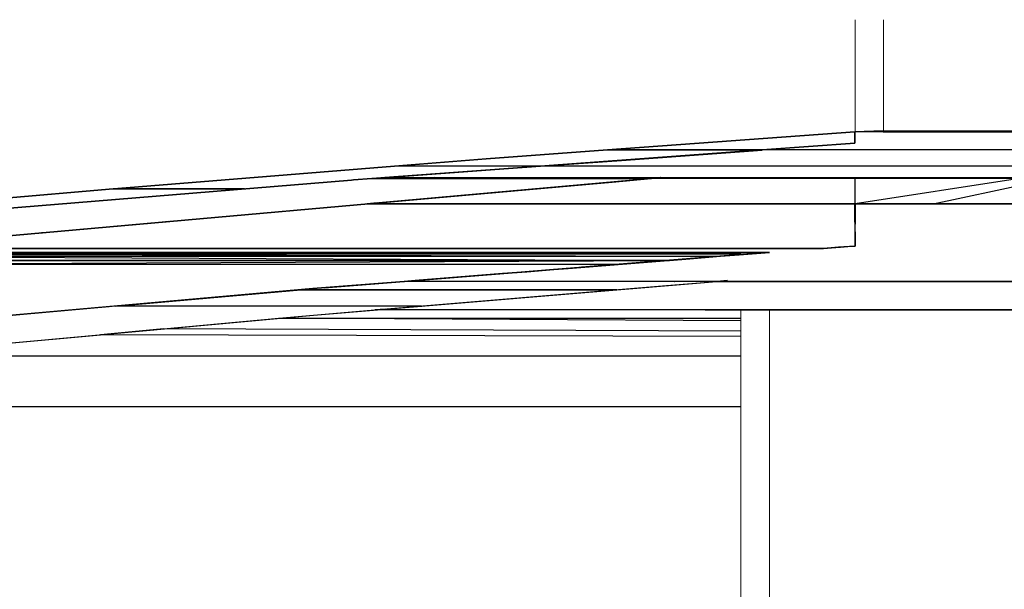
# Model space of a CAD drawing. Header units: millimetres. Extents: x 61846 to 198573, y 13020 to 52988.
# Tile 211 of 240: x 181744 to 183469, y 25806 to 26803. Entities that reach past the tile are written whole.
import ezdxf

# ---------------------------------------------------------------- set-up
doc = ezdxf.new("R2010")
doc.units = ezdxf.units.MM
for name, color, linetype, lineweight in [('A-ROOF', 132, 'Continuous', 35), ('A-WALL', 113, 'Continuous', 25), ('S-BEAM', 12, 'Continuous', 35)]:
    doc.layers.add(name, color=color, linetype=linetype, lineweight=lineweight)

# ---------------------------------------------------------------- blocks, each defined once
blk = doc.blocks.new('28_PBT_SF_toneeltoren_dakboog_28_PBT_SF_toneeltoren_dakboog as R - 28_PBT_SF_toneeltoren_dakboog_28_PBT_SF_toneeltoren_dakboog as R-332845-GZ lierenkamer 3')
at = {"layer": 'S-BEAM', "color": 250, "lineweight": 25}
for p, q in [((-47560, 26375.5), (-46213, 26375.5)), ((-47546.7, 26125.9), (-46004.8, 26125.9))]:
    blk.add_line(p, q, dxfattribs=at)
blk = doc.blocks.new('TadP_A_CON_CONSTRUCTIE_rvt-5-GZ lierenkamer 3')
at = {"layer": 'S-BEAM', "color": 10, "lineweight": 18}
blk.add_blockref('28_PBT_SF_toneeltoren_dakboog_28_PBT_SF_toneeltoren_dakboog as R - 28_PBT_SF_toneeltoren_dakboog_28_PBT_SF_toneeltoren_dakboog as R-332845-GZ lierenkamer 3', (0, 0), dxfattribs=at)
blk = doc.blocks.new('22_NOAHH_Wand_Wand-x 2786535 - 22_NOAHH_Wand_Wand-x 2786535-161330-GZ lierenkamer 3')
at = {"layer": 'A-WALL', "color": 130, "lineweight": 13}
for p, q in [((-46004.8, 26392), (-46004.8, 26395.9)), ((-46004.8, 25440), (-46004.8, 26295.2)), ((-45954.8, 26295.2), (-45954.8, 25440)), ((-46004.8, 24910), (-46004.8, 24980)), ((-45954.8, 24980), (-45954.8, 24910))]:
    blk.add_line(p, q, dxfattribs=at)
blk = doc.blocks.new('22_NOAHH_Wand_Wand-x 2787012 - 22_NOAHH_Wand_Wand-x 2-161423-GZ lierenkamer 3')
at = {"layer": 'A-WALL', "lineweight": 13}
blk.add_line((-44417.6, 24910), (-45360, 24910), dxfattribs=at)
blk = doc.blocks.new('22_NOAHH_Wand_Wand-x 2787012 - 22_NOAHH_Wand_Wand-x 2787012-161387-GZ lierenkamer 3')
at = {"layer": 'A-WALL', "color": 130, "lineweight": 13}
for p, q in [((-45954.8, 25440), (-45954.8, 26295.2)), ((-45954.8, 24910), (-45954.8, 24980)), ((-44417.6, 24910), (-45360, 24910))]:
    blk.add_line(p, q, dxfattribs=at)
blk.add_blockref('22_NOAHH_Wand_Wand-x 2787012 - 22_NOAHH_Wand_Wand-x 2-161423-GZ lierenkamer 3', (0, 0))
blk = doc.blocks.new('27_NOAHH_Dak_Dak-x 2803383 - 27_10_Metaal_Aluminium-162742-GZ lierenkamer 3')
at = {"layer": 'A-ROOF', "color": 250, "lineweight": 25}
for p, q in [((-45804.8, 26587.2), (-45804.8, 26607.2)), ((-45804.8, 26587.2), (-45804.8, 26607.2)), ((-45755.5, 26607.2), (-45310, 26607.2)), ((-45755.5, 26607.2), (-45310, 26607.2)), ((-45310, 26607.2), (-45310, 26575.3)), ((-45310, 26607.2), (-45310, 26575.3)), ((-46214.3, 26557.1), (-45967.5, 26575.2)), ((-45967.5, 26575.2), (-46214.3, 26557.1)), ((-45310, 26575.3), (-45966.8, 26575.3)), ((-45310, 26575.3), (-45966.8, 26575.3)), ((-45310, 26575.3), (-45310, 26546.8)), ((-45310, 26546.8), (-45310, 26575.3)), ((-46214.3, 26557.1), (-46355.8, 26546.8)), ((-46355.8, 26546.8), (-46214.3, 26557.1)), ((-46628.9, 26526.8), (-46355.8, 26546.8)), ((-46355.8, 26546.8), (-46628.9, 26526.8)), ((-46355.8, 26546.8), (-46628.9, 26526.8)), ((-45310, 26546.8), (-46355.8, 26546.8)), ((-45310, 26526.8), (-45310, 26546.8)), ((-46628.9, 26526.8), (-45310, 26526.8))]:
    blk.add_line(p, q, dxfattribs=at)
blk = doc.blocks.new('27_NOAHH_Dak_Dak-x 2803383 - 21_10_Hout-162738-GZ lierenkamer 3')
at = {"layer": 'A-ROOF', "color": 250, "lineweight": 25}
for p, q in [((-46161.6, 26525.3), (-46659.2, 26480.9)), ((-46161.6, 26525.3), (-46145.4, 26526.8)), ((-46145.4, 26526.8), (-46161.6, 26525.3)), ((-45310, 26525.3), (-46161.6, 26525.3)), ((-45310, 26480.9), (-45310, 26525.3)), ((-46659.2, 26480.9), (-45310, 26480.9))]:
    blk.add_line(p, q, dxfattribs=at)
blk = doc.blocks.new('27_NOAHH_Dak_Dak-x 2803383 - 27_10_Kunststof-162734-GZ lierenkamer 3')
at = {"layer": 'A-ROOF', "color": 250, "lineweight": 25}
for p, q in [((-45516.6, 26525.3), (-45804.8, 26480.9)), ((-45804.8, 26480.9), (-45804.8, 26525.3)), ((-45668.1, 26480.9), (-45459.5, 26525.3)), ((-45668.1, 26480.9), (-45804.8, 26480.9)), ((-45804.8, 26480.9), (-45804.8, 26451.8)), ((-45804.8, 26480.9), (-45804.8, 26451.8)), ((-45804.8, 26480.9), (-45804.8, 26451.8)), ((-45804.8, 26451.8), (-45804.8, 26480.9)), ((-45804.8, 26480.9), (-45668.1, 26480.9)), ((-45310, 26480.9), (-45668.1, 26480.9)), ((-45668.1, 26480.9), (-45310, 26480.9)), ((-45804.8, 26451.7), (-45804.8, 26451.8)), ((-45804.8, 26451.8), (-45804.8, 26451.8)), ((-45804.8, 26451.7), (-45804.8, 26451.8)), ((-45804.8, 26451.7), (-45804.8, 26451.8)), ((-45804.8, 26451.8), (-45804.8, 26451.8)), ((-45804.8, 26451.4), (-45804.8, 26451.7)), ((-45804.8, 26451.7), (-45804.8, 26450.7)), ((-45804.8, 26451.4), (-45804.8, 26451.7)), ((-45804.8, 26450.7), (-45804.8, 26451.4)), ((-45804.8, 26450.7), (-45804.8, 26451.4)), ((-45804.8, 26445.3), (-45804.8, 26450.7)), ((-45804.8, 26431.8), (-45804.8, 26450.7)), ((-45804.8, 26450.7), (-45804.8, 26445.3)), ((-45804.8, 26445.3), (-45804.8, 26450.7)), ((-45804.8, 26431.8), (-45804.8, 26445.3)), ((-45804.8, 26431.8), (-45804.8, 26445.3)), ((-45804.8, 26431.8), (-45804.8, 26445.3)), ((-45804.8, 26431.7), (-45804.8, 26431.8)), ((-45804.8, 26431.8), (-45804.8, 26431.8)), ((-45804.8, 26431.7), (-45804.8, 26431.8)), ((-45804.8, 26431.7), (-45804.8, 26431.8)), ((-45804.8, 26431.8), (-45804.8, 26431.8)), ((-45804.8, 26422), (-45804.8, 26431.7)), ((-45804.8, 26431.7), (-45804.8, 26407.1)), ((-45804.8, 26431.7), (-45804.8, 26422)), ((-45804.8, 26422), (-45804.8, 26431.7)), ((-45804.8, 26407.1), (-45804.8, 26422)), ((-45804.8, 26407.1), (-45804.8, 26422)), ((-45804.8, 26407.1), (-45804.8, 26422)), ((-47601.1, 26395.9), (-46640.2, 26395.9)), ((-46640.2, 26395.9), (-47601.1, 26395.9)), ((-47530.3, 26402.9), (-46647.1, 26402.9)), ((-47530.3, 26402.9), (-46647.1, 26402.9)), ((-46647.1, 26402.9), (-45860.4, 26402.9)), ((-46647.1, 26402.9), (-45860.4, 26402.9)), ((-46640.2, 26395.9), (-45954.8, 26395.9)), ((-45954.8, 26395.9), (-46640.2, 26395.9)), ((-45954.8, 26395.9), (-46007.9, 26391.7)), ((-46007.9, 26391.7), (-45954.8, 26395.9)), ((-45860.4, 26402.9), (-45846.1, 26404)), ((-45860.4, 26402.9), (-45846.1, 26404)), ((-45846.1, 26404), (-45830.5, 26405.2)), ((-45846.1, 26404), (-45830.5, 26405.2)), ((-45830.5, 26405.2), (-45817.7, 26406.1)), ((-45830.5, 26405.2), (-45817.7, 26406.1)), ((-45817.7, 26406.1), (-45804.8, 26407.1)), ((-45817.7, 26406.1), (-45804.8, 26407.1)), ((-46131.9, 26381.9), (-46190.1, 26377.3)), ((-46190.1, 26377.3), (-46131.9, 26381.9)), ((-46131.3, 26381.9), (-46131.9, 26381.9)), ((-46131.9, 26381.9), (-46131.3, 26381.9)), ((-46130.1, 26382), (-46131.3, 26381.9)), ((-46131.3, 26381.9), (-46130.1, 26382)), ((-46101.4, 26384.3), (-46130.1, 26382)), ((-46130.1, 26382), (-46101.4, 26384.3)), ((-46040.5, 26389.1), (-46101.4, 26384.3)), ((-46101.4, 26384.3), (-46040.5, 26389.1)), ((-46007.9, 26391.7), (-46040.5, 26389.1)), ((-46040.5, 26389.1), (-46007.9, 26391.7)), ((-46379.7, 26362.2), (-46422.5, 26358.8)), ((-46422.5, 26358.9), (-46379.7, 26362.2)), ((-46332.8, 26366), (-46379.7, 26362.2)), ((-46379.7, 26362.2), (-46332.8, 26366)), ((-46307.6, 26368), (-46332.8, 26366)), ((-46332.8, 26366), (-46307.6, 26368)), ((-46212.3, 26375.5), (-46307.6, 26368)), ((-46307.6, 26368), (-46212.3, 26375.5)), ((-46212.3, 26375.5), (-46190.1, 26377.3)), ((-46212.3, 26375.5), (-46190.1, 26377.3)), ((-46594.2, 26345.2), (-46574.8, 26346.8)), ((-46594.2, 26345.2), (-46574.8, 26346.8)), ((-46594.2, 26345.2), (-46574.8, 26346.8)), ((-46574.8, 26346.8), (-46572.3, 26347)), ((-46574.8, 26346.8), (-46572.3, 26347)), ((-46436.4, 26357.8), (-46572.3, 26347)), ((-46572.3, 26347), (-46436.4, 26357.8)), ((-46436.4, 26357.8), (-46422.5, 26358.9)), ((-46422.5, 26358.8), (-46436.4, 26357.8)), ((-46121.5, 26345.2), (-46121.4, 26345.2)), ((-46121.4, 26345.2), (-46121.5, 26345.2)), ((-46047.5, 26345.2), (-45310, 26345.2)), ((-45310, 26345.2), (-46047.5, 26345.2))]:
    blk.add_line(p, q, dxfattribs=at)
blk = doc.blocks.new('27_NOAHH_Dak_Dak-x 2803383 - 27_10_Metaal_Aluminium-162730-GZ lierenkamer 3')
at = {"layer": 'A-ROOF', "color": 250, "lineweight": 25}
for p, q in [((-46135.3, 26337.9), (-46046.9, 26345.2)), ((-46135.3, 26337.9), (-46046.9, 26345.2)), ((-46028.5, 26346.8), (-46046.9, 26345.2)), ((-46046.9, 26345.2), (-45995.8, 26345.2)), ((-46046.9, 26345.2), (-45995.8, 26345.2)), ((-45310, 26345.2), (-45995.8, 26345.2)), ((-45995.8, 26345.2), (-45310, 26345.2)), ((-46646.5, 26295.2), (-46135.3, 26337.9)), ((-46646.5, 26295.2), (-46135.3, 26337.9)), ((-46627.4, 26296.8), (-46646.5, 26295.2)), ((-46067.4, 26295.2), (-46646.5, 26295.2)), ((-46067.4, 26295.2), (-46646.5, 26295.2)), ((-46067.4, 26295.2), (-45310, 26295.2)), ((-45310, 26295.2), (-46067.4, 26295.2))]:
    blk.add_line(p, q, dxfattribs=at)
blk = doc.blocks.new('27_NOAHH_Dak_Dak-x 2803383 - 27_10_Metaal-162725-GZ lierenkamer 3')
at = {"layer": 'A-ROOF', "color": 250, "lineweight": 25}
for p, q in [((-45754.8, 26608.5), (-45310, 26608.5)), ((-45754.8, 26608.5), (-45754.8, 26607.2)), ((-45754.8, 26607.2), (-45310, 26607.2)), ((-45310, 26608.5), (-45310, 26607.2))]:
    blk.add_line(p, q, dxfattribs=at)
blk = doc.blocks.new('27_NOAHH_Dak_Dak-x 2803383 - 27_NOAHH_Dak_Dak-x 2803383-162722-GZ lierenkamer 3')
for name in ['27_NOAHH_Dak_Dak-x 2803383 - 27_10_Metaal_Aluminium-162742-GZ lierenkamer 3', '27_NOAHH_Dak_Dak-x 2803383 - 27_10_Metaal-162725-GZ lierenkamer 3', '27_NOAHH_Dak_Dak-x 2803383 - 27_10_Kunststof-162734-GZ lierenkamer 3', '27_NOAHH_Dak_Dak-x 2803383 - 21_10_Hout-162738-GZ lierenkamer 3', '27_NOAHH_Dak_Dak-x 2803383 - 27_10_Metaal_Aluminium-162730-GZ lierenkamer 3']:
    blk.add_blockref(name, (0, 0))
blk = doc.blocks.new('27_NOAHH_Dak_Dak-x 2835671 - 27_10_Metaal_Aluminium-163077-GZ lierenkamer 3')
at = {"layer": 'A-ROOF', "color": 250, "lineweight": 25}
for p, q in [((-46238.7, 26575.3), (-45805.5, 26607.2)), ((-45805.5, 26607.2), (-46238.7, 26575.3)), ((-45805.5, 26607.2), (-45805.5, 26587.2)), ((-45805.5, 26587.2), (-45805.5, 26607.2)), ((-45805.5, 26587.2), (-45967.5, 26575.3)), ((-45967.5, 26575.3), (-45805.5, 26587.2)), ((-46238.7, 26575.3), (-46451.3, 26559.6)), ((-46451.3, 26559.6), (-46238.7, 26575.3)), ((-45967.5, 26575.3), (-46356.4, 26546.8)), ((-46356.4, 26546.8), (-45967.5, 26575.3)), ((-45967.5, 26575.3), (-46238.7, 26575.3)), ((-46238.7, 26575.3), (-45967.5, 26575.3)), ((-46611.6, 26546.8), (-46451.3, 26559.6)), ((-46451.3, 26559.6), (-46611.6, 26546.8)), ((-46611.6, 26546.8), (-47096.8, 26507.9)), ((-46611.6, 26546.8), (-47096.8, 26507.9)), ((-47096.8, 26507.9), (-46611.6, 26546.8)), ((-46683.8, 26522.8), (-46356.4, 26546.8)), ((-46356.4, 26546.8), (-46611.6, 26546.8)), ((-47561.4, 26450.7), (-46683.8, 26522.8)), ((-47096.8, 26507.9), (-47742, 26451.8)), ((-47104.9, 26507.2), (-47742, 26451.8)), ((-47742, 26451.8), (-47104.9, 26507.2)), ((-47096.8, 26507.9), (-47104.9, 26507.2)), ((-47104.9, 26507.2), (-47096.8, 26507.9)), ((-47104.9, 26507.2), (-46874.7, 26507.2)), ((-46874.7, 26507.2), (-47104.9, 26507.2))]:
    blk.add_line(p, q, dxfattribs=at)
blk = doc.blocks.new('27_NOAHH_Dak_Dak-x 2835671 - 21_10_Hout-163069-GZ lierenkamer 3')
at = {"layer": 'A-ROOF', "color": 250, "lineweight": 25}
for p, q in [((-46356.4, 26546.8), (-46651.6, 26525.1)), ((-46356.4, 26546.8), (-46649.3, 26525.3)), ((-46649.3, 26525.3), (-46412.1, 26542.7)), ((-46356.4, 26546.8), (-46412.1, 26542.7)), ((-46687, 26522.5), (-47549, 26451.7)), ((-47549, 26451.7), (-46687, 26522.5)), ((-46691.1, 26522.2), (-46687, 26522.5)), ((-46691, 26522.2), (-46687, 26522.5)), ((-46683.8, 26522.8), (-46687, 26522.5)), ((-46687, 26522.5), (-46683.8, 26522.8)), ((-46687, 26522.5), (-46687, 26522.5)), ((-46687, 26522.5), (-46687, 26522.5)), ((-46651.6, 26525.1), (-46683.8, 26522.8)), ((-46683.8, 26522.8), (-46651.6, 26525.1)), ((-46683.8, 26522.8), (-46683.8, 26522.8)), ((-46683.8, 26522.8), (-46683.8, 26522.8)), ((-46649.3, 26525.3), (-46651.6, 26525.1)), ((-46651.6, 26525.1), (-46649.3, 26525.3)), ((-46592.6, 26526.8), (-46649.3, 26525.3)), ((-46649.3, 26525.3), (-46593, 26525.3)), ((-46649.3, 26525.3), (-46593, 26525.3)), ((-46540.9, 26526.8), (-46593, 26525.3)), ((-46162.2, 26525.3), (-46593, 26525.3)), ((-46593, 26525.3), (-46162.2, 26525.3)), ((-46296.7, 26513.3), (-46230.5, 26519.2)), ((-46230.5, 26519.2), (-46296.7, 26513.3)), ((-46230.5, 26519.2), (-46162.2, 26525.3)), ((-46162.2, 26525.3), (-46230.5, 26519.2)), ((-46146, 26526.8), (-46162.2, 26525.3)), ((-47508.6, 26405.2), (-46296.7, 26513.3)), ((-46296.7, 26513.3), (-47508.6, 26405.2)), ((-47561.4, 26450.7), (-47550.6, 26451.6)), ((-47561.4, 26450.7), (-47550.6, 26451.6)), ((-47560.1, 26425.6), (-47561.4, 26450.7)), ((-47560.1, 26425.6), (-47561.4, 26450.7)), ((-47549, 26451.7), (-47550.6, 26451.6)), ((-47550.6, 26451.6), (-47549, 26451.7)), ((-47560.1, 26425.6), (-47558.9, 26402.9)), ((-47558.9, 26402.9), (-47560.1, 26425.6)), ((-47558.9, 26402.9), (-47545.5, 26402.9)), ((-47558.9, 26402.9), (-47558.9, 26402.2)), ((-47545.5, 26402.9), (-47558.9, 26402.9)), ((-47558.9, 26402.2), (-47558.8, 26400.7)), ((-47533.5, 26402.9), (-47545.5, 26402.9)), ((-47533.5, 26402.9), (-47545.5, 26402.9)), ((-47522.9, 26403.9), (-47533.5, 26402.9)), ((-47522.9, 26403.9), (-47533.5, 26402.9)), ((-47508.6, 26405.2), (-47522.9, 26403.9)), ((-47508.6, 26405.2), (-47522.9, 26403.9))]:
    blk.add_line(p, q, dxfattribs=at)
blk = doc.blocks.new('27_NOAHH_Dak_Dak-x 2835671 - 27_10_Kunststof-163065-GZ lierenkamer 3')
at = {"layer": 'A-ROOF', "color": 250, "lineweight": 25}
for p, q in [((-45805.5, 26525.3), (-45805.5, 26480.9)), ((-46642, 26482.5), (-46659.9, 26480.9)), ((-47005.8, 26450), (-46659.9, 26480.9)), ((-47005.8, 26450), (-46659.9, 26480.9)), ((-45805.5, 26480.9), (-46659.9, 26480.9)), ((-46659.9, 26480.9), (-45805.5, 26480.9)), ((-45805.5, 26450.1), (-45805.5, 26480.9)), ((-45805.5, 26480.9), (-45805.5, 26450.1)), ((-47018.6, 26448.9), (-47228.6, 26430.2)), ((-47228.6, 26430.2), (-47018.6, 26448.9)), ((-47007.4, 26449.9), (-47018.6, 26448.9)), ((-47018.6, 26448.9), (-47007.4, 26449.9)), ((-47007.4, 26449.9), (-47005.8, 26450)), ((-47007.4, 26449.9), (-47005.8, 26450)), ((-45805.5, 26450.1), (-45805.5, 26450)), ((-45805.5, 26450.1), (-45805.5, 26450)), ((-45805.5, 26449), (-45805.5, 26450)), ((-45805.5, 26450), (-45805.5, 26449)), ((-45805.5, 26449), (-45805.5, 26430.3)), ((-45805.5, 26449), (-45805.5, 26430.3)), ((-47489.1, 26406.9), (-47230.2, 26430)), ((-47489.1, 26406.9), (-47230.2, 26430)), ((-47228.6, 26430.2), (-47230.2, 26430)), ((-47230.2, 26430), (-47228.6, 26430.2)), ((-45805.5, 26430.3), (-45805.5, 26430.1)), ((-45805.5, 26430.3), (-45805.5, 26430.1)), ((-45805.5, 26430.1), (-45805.5, 26407.1)), ((-45805.5, 26430.1), (-45805.5, 26407.1)), ((-47601.8, 26395.9), (-46640.9, 26395.9)), ((-47601.1, 26395.9), (-46004.8, 26393.3)), ((-47531, 26402.9), (-46647.7, 26402.9)), ((-46647.7, 26402.9), (-47531, 26402.9)), ((-46647.7, 26402.9), (-45861.1, 26402.9)), ((-45861.1, 26402.9), (-46647.7, 26402.9)), ((-46640.9, 26395.9), (-45955.5, 26395.9)), ((-45955.5, 26395.9), (-46284.4, 26369.9)), ((-45955.5, 26395.9), (-46210.5, 26375.7)), ((-45955.5, 26395.9), (-46153.5, 26380.2)), ((-45955.5, 26395.9), (-46110.9, 26383.6)), ((-45955.5, 26395.9), (-46110.9, 26383.6)), ((-45861.1, 26402.9), (-45846.8, 26404)), ((-45846.8, 26404), (-45861.1, 26402.9)), ((-45834.1, 26405), (-45846.8, 26404)), ((-45834.1, 26405), (-45846.8, 26404)), ((-45805.5, 26407.1), (-45834.1, 26405)), ((-45805.5, 26407.1), (-45834.1, 26405)), ((-47670.3, 26389.1), (-46041.2, 26389.1)), ((-47670.3, 26389.1), (-46130.8, 26382)), ((-46130.8, 26382), (-47670, 26382)), ((-47670, 26382), (-46132.6, 26381.9)), ((-46132.6, 26381.9), (-47670, 26381.9)), ((-47627.6, 26393.3), (-46004.8, 26393.3)), ((-47627.6, 26393.3), (-46041.2, 26389.1)), ((-47560.1, 26375.5), (-46132.6, 26381.9)), ((-46047.3, 26388.6), (-46311, 26367.7)), ((-46034.3, 26389.7), (-46284.4, 26369.9)), ((-46153.5, 26380.2), (-46210.5, 26375.7)), ((-46110.9, 26383.6), (-46153.5, 26380.2)), ((-46594.9, 26345.2), (-46311, 26367.7)), ((-46325.2, 26366.6), (-46311, 26367.7)), ((-46311, 26367.7), (-46284.4, 26369.9)), ((-46210.5, 26375.7), (-46284.4, 26369.9)), ((-46755.1, 26332.5), (-46594.9, 26345.2)), ((-46735.2, 26334.1), (-46594.9, 26345.2)), ((-46594.9, 26345.2), (-46714.9, 26335.7)), ((-46791, 26329.4), (-47506.7, 26266.2)), ((-47091.3, 26302.9), (-46791, 26329.4)), ((-47090.3, 26303), (-46755.1, 26332.5)), ((-46791, 26329.4), (-46755.1, 26332.5)), ((-47554.1, 26262), (-47111.9, 26301.1)), ((-47110.6, 26301.2), (-47506.7, 26266.2))]:
    blk.add_line(p, q, dxfattribs=at)
blk = doc.blocks.new('27_NOAHH_Dak_Dak-x 2835671 - 27_10_Metaal_Aluminium-163061-GZ lierenkamer 3')
at = {"layer": 'A-ROOF', "color": 250, "lineweight": 25}
for p, q in [((-46041.2, 26389.1), (-45955.5, 26395.9)), ((-45955.5, 26395.9), (-46041.2, 26389.1)), ((-46213, 26375.5), (-46132.6, 26381.9)), ((-46132.6, 26381.9), (-46213, 26375.5)), ((-46132.6, 26381.9), (-46130.8, 26382)), ((-46130.8, 26382), (-46132.6, 26381.9)), ((-46130.8, 26382), (-46041.2, 26389.1)), ((-46041.2, 26389.1), (-46130.8, 26382)), ((-46437.1, 26357.8), (-46389.8, 26361.5)), ((-46389.8, 26361.5), (-46437.1, 26357.8)), ((-46389.8, 26361.5), (-46333.5, 26366)), ((-46333.5, 26366), (-46389.8, 26361.5)), ((-46333.5, 26366), (-46213, 26375.5)), ((-46213, 26375.5), (-46333.5, 26366)), ((-46594.9, 26345.2), (-46755.1, 26332.5)), ((-46594.9, 26345.2), (-46755.1, 26332.5)), ((-46755.1, 26332.5), (-46594.9, 26345.2)), ((-46753.8, 26286.3), (-46047.5, 26345.2)), ((-46575.5, 26346.8), (-46594.9, 26345.2)), ((-46594.9, 26345.2), (-46575.5, 26346.8)), ((-46047.5, 26345.2), (-46594.9, 26345.2)), ((-46437.1, 26357.8), (-46575.5, 26346.8)), ((-46575.5, 26346.8), (-46437.1, 26357.8)), ((-46755.1, 26332.5), (-47554.1, 26262)), ((-46776.1, 26330.7), (-47099.8, 26302.1)), ((-47099.8, 26302.1), (-46776.1, 26330.7)), ((-46755.1, 26332.5), (-46776.1, 26330.7)), ((-46776.1, 26330.7), (-46755.1, 26332.5)), ((-46776.1, 26330.7), (-46222, 26330.7)), ((-46222, 26330.7), (-46776.1, 26330.7)), ((-46337.4, 26321.1), (-46337.3, 26321.1)), ((-46337.3, 26321.1), (-46337.4, 26321.1)), ((-47099.8, 26302.1), (-47531.7, 26264)), ((-47099.8, 26302.1), (-47531.7, 26264)), ((-46564.3, 26302.1), (-47099.8, 26302.1)), ((-46564.3, 26302.1), (-47099.8, 26302.1)), ((-47551.4, 26212.6), (-46753.8, 26286.3)), ((-47554.1, 26262), (-47551.4, 26212.6))]:
    blk.add_line(p, q, dxfattribs=at)
blk = doc.blocks.new('27_NOAHH_Dak_Dak-x 2835671 - 27_10_Metaal-163057-GZ lierenkamer 3')
at = {"layer": 'A-ROOF', "color": 250, "lineweight": 25}
for p, q in [((-45755.5, 26608.5), (-45805.5, 26607.2)), ((-45755.5, 26607.2), (-45805.5, 26607.2)), ((-45755.5, 26608.5), (-45755.5, 26607.2))]:
    blk.add_line(p, q, dxfattribs=at)
blk = doc.blocks.new('27_NOAHH_Dak_Dak-x 2835671 - 27_NOAHH_Dak_Dak-x 2835671-163054-GZ lierenkamer 3')
for name in ['27_NOAHH_Dak_Dak-x 2835671 - 27_10_Metaal_Aluminium-163077-GZ lierenkamer 3', '27_NOAHH_Dak_Dak-x 2835671 - 27_10_Metaal-163057-GZ lierenkamer 3', '27_NOAHH_Dak_Dak-x 2835671 - 21_10_Hout-163069-GZ lierenkamer 3', '27_NOAHH_Dak_Dak-x 2835671 - 27_10_Kunststof-163065-GZ lierenkamer 3', '27_NOAHH_Dak_Dak-x 2835671 - 27_10_Metaal_Aluminium-163061-GZ lierenkamer 3']:
    blk.add_blockref(name, (0, 0))
blk = doc.blocks.new('27_NOAHH_Dak_Dak-x 2863758 - 27_10_Metaal_Aluminium-164637-GZ lierenkamer 3')
at = {"layer": 'A-ROOF', "color": 250, "lineweight": 25}
for p, q in [((-46337.3, 26321.1), (-46337.3, 26321.1)), ((-46337.3, 26321.1), (-46337.3, 26321.1)), ((-46337.3, 26321.1), (-46337.3, 26321.1)), ((-46814.4, 26280.7), (-46645, 26295.2)), ((-46753.7, 26286.3), (-46646.5, 26295.3)), ((-46586.3, 26300.2), (-46564.2, 26302.1)), ((-47016.3, 26262), (-46814.4, 26280.7)), ((-46814.4, 26280.7), (-46753.7, 26286.3)), ((-46004.8, 26276.4), (-46814.4, 26280.7)), ((-46814.4, 26280.7), (-46004.8, 26280.7)), ((-47016.3, 26262), (-47126.9, 26251.8)), ((-46004.8, 26258.2), (-47016.3, 26262)), ((-47534.6, 26214.1), (-47126.9, 26251.8)), ((-46004.8, 26248.5), (-47126.9, 26251.8)), ((-46004.8, 26214.1), (-47534.6, 26214.1))]:
    blk.add_line(p, q, dxfattribs=at)
blk = doc.blocks.new('27_NOAHH_Dak_Dak-x 2863758 - 27_NOAHH_Dak_Dak-x 2863758-164626-GZ lierenkamer 3')
blk.add_blockref('27_NOAHH_Dak_Dak-x 2863758 - 27_10_Metaal_Aluminium-164637-GZ lierenkamer 3', (0, 0))
blk = doc.blocks.new('21_NOAHH_Wand_Wand-x 2915461 - 21_NOAHH_Wand_Wand-x 2915461-167927-GZ lierenkamer 3')
at = {"layer": 'A-WALL', "color": 130, "lineweight": 13}
for p, q in [((-45804.9, 26607.2), (-45804.9, 26803.3)), ((-45754.9, 26607.2), (-45754.9, 26803.3))]:
    blk.add_line(p, q, dxfattribs=at)
blk = doc.blocks.new('21_NOAHH_Wand_Wand-x 2915620 - 21_NOAHH_Wand_Wand-x 2915620-167945-GZ lierenkamer 3')
at = {"layer": 'A-WALL', "color": 130, "lineweight": 13}
blk.add_line((-45754.9, 26607.2), (-45754.9, 26803.3), dxfattribs=at)
blk = doc.blocks.new('TadP_A_BWK_BOUWKUNDE_rvt-5-GZ lierenkamer 3')
at = {"layer": 'A-ROOF', "lineweight": 9}
for name in ['27_NOAHH_Dak_Dak-x 2835671 - 27_NOAHH_Dak_Dak-x 2835671-163054-GZ lierenkamer 3', '27_NOAHH_Dak_Dak-x 2803383 - 27_NOAHH_Dak_Dak-x 2803383-162722-GZ lierenkamer 3', '27_NOAHH_Dak_Dak-x 2863758 - 27_NOAHH_Dak_Dak-x 2863758-164626-GZ lierenkamer 3']:
    blk.add_blockref(name, (0, 0), dxfattribs=at)
at = {"layer": 'A-WALL', "lineweight": 9}
for name in ['21_NOAHH_Wand_Wand-x 2915461 - 21_NOAHH_Wand_Wand-x 2915461-167927-GZ lierenkamer 3', '21_NOAHH_Wand_Wand-x 2915620 - 21_NOAHH_Wand_Wand-x 2915620-167945-GZ lierenkamer 3', '22_NOAHH_Wand_Wand-x 2786535 - 22_NOAHH_Wand_Wand-x 2786535-161330-GZ lierenkamer 3', '22_NOAHH_Wand_Wand-x 2787012 - 22_NOAHH_Wand_Wand-x 2787012-161387-GZ lierenkamer 3']:
    blk.add_blockref(name, (0, 0), dxfattribs=at)

msp = doc.modelspace()

# ---------------------------------------------------------------- block references
at = {"color": 210, "lineweight": 5}
for name in ['TadP_A_BWK_BOUWKUNDE_rvt-5-GZ lierenkamer 3', 'TadP_A_CON_CONSTRUCTIE_rvt-5-GZ lierenkamer 3']:
    msp.add_blockref(name, (229012.8, 0), dxfattribs=at)

doc.saveas('drawing.dxf')
